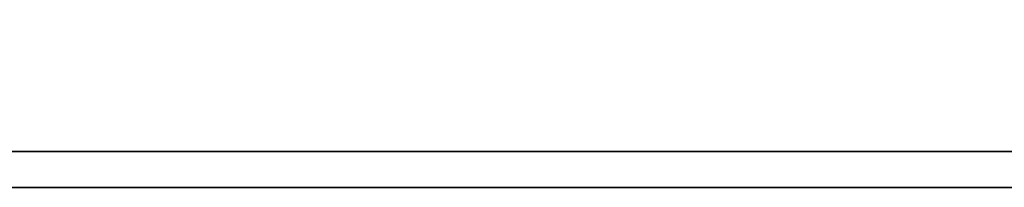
# Model space of a CAD drawing. Header units: millimetres. Extents: x 91 to 881, y -71 to 235.
# Tile 34 of 56: x 692.32 to 700.48, y 11.77 to 13.16. Entities that reach past the tile are written whole.
import ezdxf

# ---------------------------------------------------------------- set-up
doc = ezdxf.new("R2010")
doc.units = ezdxf.units.MM
doc.header["$LTSCALE"] = 0.15
doc.layers.add('DIM', color=4, linetype='CONTINUOUS')
doc.layers.add('layer 1', color=7, linetype='CONTINUOUS')

# ---------------------------------------------------------------- blocks, each defined once
blk = doc.blocks.new('TBI MOTION logo(完整正式版)')
at = {"layer": 'layer 1', "color": 22, "lineweight": 35}
blk.add_open_spline([(75.90875, -9.47875), (75.90875, -9.47875), (75.90875, -12.28625), (75.90875, -12.28625), (75.90875, -12.28625), (75.90875, -12.28625), (75.90875, -12.47875), (75.90875, -12.47875), (75.90875, -12.47875), (75.90875, -12.47875), (75.71625, -12.47875), (75.71625, -12.47875), (75.71625, -12.47875), (75.71625, -12.47875), (-88.32875, -12.47875), (-88.32875, -12.47875), (-88.32875, -12.47875), (-88.32875, -12.47875), (-88.32875, -13.29375), (-88.32875, -13.29375), (-88.32875, -13.29375), (-88.32875, -13.29375), (82.89125, -13.29375), (82.89125, -13.29375), (82.89125, -13.29375), (82.89125, -13.29375), (75.90875, -9.47875), (75.90875, -9.47875)], degree=3, knots=[0, 0, 0, 0, 0.14285714, 0.14285714, 0.14285714, 0.14285715, 0.28571429, 0.28571429, 0.28571429, 0.2857143, 0.42857143, 0.42857143, 0.42857143, 0.42857144, 0.57142857, 0.57142857, 0.57142857, 0.57142858, 0.71428571, 0.71428571, 0.71428571, 0.71428572, 0.85714286, 0.85714286, 0.85714286, 0.85714287, 1, 1, 1, 1], dxfattribs=at)

msp = doc.modelspace()

# ---------------------------------------------------------------- block references
at = {"layer": 'DIM', "color": 0, "xscale": 0.3648685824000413, "yscale": 0.3648685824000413, "zscale": 0.3648685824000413}
msp.add_blockref('TBI MOTION logo(完整正式版)', (705.4175, 16.6211), dxfattribs=at)

doc.saveas('drawing.dxf')
